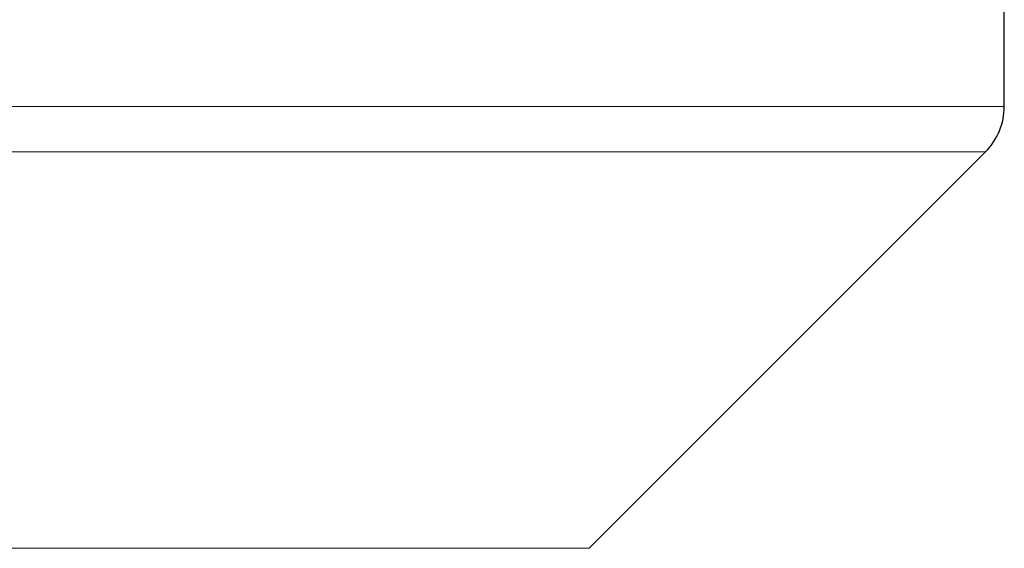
# Model space of a CAD drawing. Header units: millimetres. Extents: x 8 to 945, y 12 to 444.
# Tile 11 of 40: x 399 to 445, y 223 to 247. Entities that reach past the tile are written whole.
import ezdxf

# ---------------------------------------------------------------- set-up
doc = ezdxf.new("R2010")
doc.units = ezdxf.units.MM

msp = doc.modelspace()

# ---------------------------------------------------------------- linework, layer by layer
at = {"color": 7, "linetype": 'Continuous', "lineweight": 30}
for p, q in [((444.545, 243.372), (444.545, 248.13)), ((425.131, 222.715), (443.666, 241.251))]:
    msp.add_line(p, q, dxfattribs=at)
at = {"color": 252, "linetype": 'Continuous', "lineweight": 0}
for p, q in [((444.545, 243.372), (374.545, 243.372)), ((443.666, 241.251), (375.424, 241.251)), ((393.959, 222.715), (425.131, 222.715))]:
    msp.add_line(p, q, dxfattribs=at)
at = {"color": 7, "linetype": 'Continuous', "lineweight": 30}
msp.add_arc((441.545, 243.372), 3, 315, 0, dxfattribs=at)

doc.saveas('drawing.dxf')
